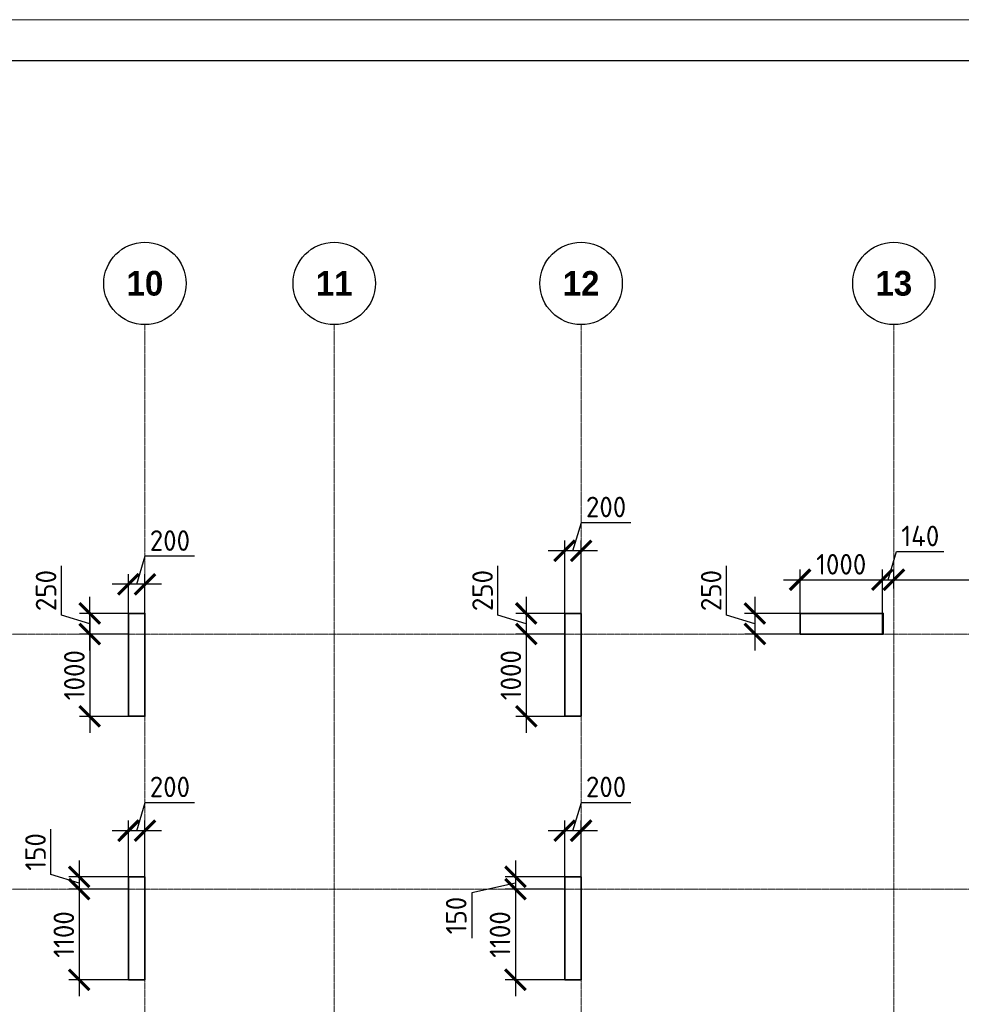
# Model space of a CAD drawing. Header units: millimetres. Extents: x 263826 to 1718326, y -423071 to 70137.
# Tile 87 of 256: x 474420 to 485861, y -235534 to -223573. Entities that reach past the tile are written whole.
import ezdxf

# ---------------------------------------------------------------- set-up
doc = ezdxf.new("R2010")
doc.units = ezdxf.units.MM
doc.linetypes.add('______5', pattern=[1100, 800, -100, 100, -100])
doc.linetypes.add('осевая', pattern=[50.8, 31.75, -6.35, 6.35, -6.35])
doc.layers.add('Колонна_ бетон', color=7, linetype='Continuous', lineweight=50, true_color=0xb4b496)
for name, color, linetype, lineweight in [('Оси', 40, '______5', 18), ('РАЗМЕРЫ', 1, 'Continuous', 9), ('ТОНКИЕ', 7, 'Continuous', 9)]:
    doc.layers.add(name, color=color, linetype=linetype, lineweight=lineweight)
doc.layers.add('ТОЛСТЫЕ_ОСНОВНЫЕ', color=6, linetype='Continuous')
doc.styles.add('Century Gothic', font='GOTHIC.TTF')
doc.styles.add('GOST-2.304_Type-B', font='GOST_Common.ttf')
doc.dimstyles.new('СПДС', dxfattribs={"dimscale": 100, "dimtxt": 2.5, "dimasz": 2.5, "dimexe": 1.25, "dimexo": 0, "dimtad": 1, "dimdec": 0, "dimtxsty": 'GOST-2.304_Type-B', "dimblk": 'ARCHTICK', "dimcen": 2.5, "dimdle": 2, "dimadec": 0, "dimazin": 2, "dimtfac": 0.75, "dimtdec": 0, "dimtmove": 1, "dimatfit": 3, "dimfxl": 1, "dimtolj": 1, "dimarcsym": 1})

# ---------------------------------------------------------------- blocks, each defined once
blk = doc.blocks.new('NSY101')
at = {"color": 0, "linetype": 'ByBlock', "lineweight": -2}
blk.add_circle((0, 0), 50, dxfattribs=at)
blk = doc.blocks.new('СЛОЖНЫЙ_ОБЪЕКТ_17')
at = {"layer": 'Оси', "color": 16, "linetype": 'Continuous', "lineweight": 25, "transparency": 33554687, "xscale": 9.999999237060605, "yscale": 9.999999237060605, "zscale": 9.999999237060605}
blk.add_blockref('NSY101', (36213, -989), dxfattribs=at)
at = {"layer": 'Оси', "color": 16, "linetype": 'Continuous', "lineweight": 25, "transparency": 33554687, "insert": (36213, -989), "char_height": 300, "width": 620, "attachment_point": 5, "style": 'Century Gothic'}
blk.add_mtext('\\A1;{\\fCentury Gothic|i0|b1;\\H300.000000;\\W1.000000;\\C16;10}\\P', dxfattribs=at)
blk = doc.blocks.new('СЛОЖНЫЙ_ОБЪЕКТ_18')
at = {"layer": 'Оси', "color": 16, "linetype": 'Continuous', "lineweight": 25, "transparency": 33554687, "xscale": 9.999999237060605, "yscale": 9.999999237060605, "zscale": 9.999999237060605}
blk.add_blockref('NSY101', (38513, -989), dxfattribs=at)
at = {"layer": 'Оси', "color": 16, "linetype": 'Continuous', "lineweight": 25, "transparency": 33554687, "insert": (38513, -989), "char_height": 300, "width": 620, "attachment_point": 5, "style": 'Century Gothic'}
blk.add_mtext('\\A1;{\\fCentury Gothic|i0|b1;\\H300.000000;\\W1.000000;\\C16;11}\\P', dxfattribs=at)
blk = doc.blocks.new('СЛОЖНЫЙ_ОБЪЕКТ_19')
at = {"layer": 'Оси', "color": 16, "linetype": 'Continuous', "lineweight": 25, "transparency": 33554687, "xscale": 9.999999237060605, "yscale": 9.999999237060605, "zscale": 9.999999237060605}
blk.add_blockref('NSY101', (41513, -989), dxfattribs=at)
at = {"layer": 'Оси', "color": 16, "linetype": 'Continuous', "lineweight": 25, "transparency": 33554687, "insert": (41513, -989), "char_height": 300, "width": 620, "attachment_point": 5, "style": 'Century Gothic'}
blk.add_mtext('\\A1;{\\fCentury Gothic|i0|b1;\\H300.000000;\\W1.000000;\\C16;12}\\P', dxfattribs=at)
blk = doc.blocks.new('СЛОЖНЫЙ_ОБЪЕКТ_20')
at = {"layer": 'Оси', "color": 16, "linetype": 'Continuous', "lineweight": 25, "transparency": 33554687, "xscale": 9.999999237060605, "yscale": 9.999999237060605, "zscale": 9.999999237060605}
blk.add_blockref('NSY101', (45313, -989), dxfattribs=at)
at = {"layer": 'Оси', "color": 16, "linetype": 'Continuous', "lineweight": 25, "transparency": 33554687, "insert": (45313, -989), "char_height": 300, "width": 620, "attachment_point": 5, "style": 'Century Gothic'}
blk.add_mtext('\\A1;{\\fCentury Gothic|i0|b1;\\H300.000000;\\W1.000000;\\C16;13}\\P', dxfattribs=at)
blk = doc.blocks.new('оси2')
at = {"layer": 'Оси', "color": 16, "linetype": 'осевая', "lineweight": 0, "ltscale": 0.5, "transparency": 33554687}
for p, q in [((1015145.5, 5465.4), (1015145.5, -20739.3)), ((1017445.5, 5465.4), (1017445.5, -20739.3)), ((1020445.5, 5465.4), (1020445.5, -20739.3)), ((1024245.5, 5465.4), (1024245.5, -20739.3)), ((979200, 1707.1), (1032582.1, 1707.1)), ((979200, -1392.9), (1032582.1, -1392.9))]:
    blk.add_line(p, q, dxfattribs=at)
at = {"layer": 'Оси', "color": 16, "linetype": 'Continuous', "lineweight": 25, "transparency": 33554687}
for name in ['СЛОЖНЫЙ_ОБЪЕКТ_17', 'СЛОЖНЫЙ_ОБЪЕКТ_18', 'СЛОЖНЫЙ_ОБЪЕКТ_19', 'СЛОЖНЫЙ_ОБЪЕКТ_20']:
    blk.add_blockref(name, (978932, 6954.9), dxfattribs=at)
blk = doc.blocks.new('_ArchTick')
at = {"color": 0, "linetype": 'ByBlock', "const_width": 0.15}
blk.add_lwpolyline([(-0.5, -0.5), (0.5, 0.5)], dxfattribs=at)
blk = doc.blocks.new('*D947')
at = {"layer": 'DEFPOINTS', "color": 0, "lineweight": 0, "transparency": 16777216}
for p in [(475742, -233425), (475742, -234036), (475942, -234036)]:
    blk.add_point(p, dxfattribs=at)
at = {"layer": 'РАЗМЕРЫ', "color": 0, "lineweight": -2, "transparency": 16777216}
for p, q in [((475842, -233425), (475945, -233081)), ((475945, -233081), (476545, -233081)), ((475742, -234036), (475742, -233300)), ((475942, -234036), (475942, -233300)), ((476142, -233425), (475542, -233425))]:
    blk.add_line(p, q, dxfattribs=at)
at = {"layer": 'РАЗМЕРЫ', "color": 0, "lineweight": -2, "transparency": 16777216, "xscale": 250, "yscale": 250, "zscale": 250, "rotation": 180}
blk.add_blockref('_ArchTick', (475742, -233425), dxfattribs=at)
at = {"layer": 'РАЗМЕРЫ', "color": 0, "lineweight": -2, "transparency": 16777216, "xscale": 250, "yscale": 250, "zscale": 250}
blk.add_blockref('_ArchTick', (475942, -233425), dxfattribs=at)
at = {"layer": 'РАЗМЕРЫ', "color": 0, "lineweight": 0, "transparency": 16777216, "insert": (476245, -232893), "char_height": 250, "attachment_point": 5, "style": 'GOST-2.304_Type-B'}
blk.add_mtext('\\A1;200', dxfattribs=at)
blk = doc.blocks.new('*D948')
at = {"layer": 'DEFPOINTS', "color": 0, "lineweight": 0, "transparency": 16777216}
for p in [(475742, -233986, -200), (475143, -234136), (475742, -234136, -560)]:
    blk.add_point(p, dxfattribs=at)
at = {"layer": 'РАЗМЕРЫ', "color": 0, "lineweight": -2, "transparency": 16777216}
for p, q in [((474799, -233958), (474799, -233408)), ((475143, -233786), (475143, -234336)), ((475143, -234061), (474799, -233958)), ((475742, -233986), (475018, -233986)), ((475742, -234136), (475018, -234136))]:
    blk.add_line(p, q, dxfattribs=at)
at = {"layer": 'РАЗМЕРЫ', "color": 0, "lineweight": -2, "transparency": 16777216, "xscale": 250, "yscale": 250, "zscale": 250}
for p, rotation in [((475143, -233986), 90), ((475143, -234136), 270)]:
    blk.add_blockref('_ArchTick', p, dxfattribs=dict(at, rotation=rotation))
at = {"layer": 'РАЗМЕРЫ', "color": 0, "lineweight": 0, "transparency": 16777216, "insert": (474612, -233683), "char_height": 250, "attachment_point": 5, "rotation": 90, "style": 'GOST-2.304_Type-B'}
blk.add_mtext('\\A1;150', dxfattribs=at)
blk = doc.blocks.new('*D949')
at = {"layer": 'DEFPOINTS', "color": 0, "lineweight": 0, "transparency": 16777216}
for p in [(475742, -234136, -560), (475143, -235236), (475742, -235236, -200)]:
    blk.add_point(p, dxfattribs=at)
at = {"layer": 'РАЗМЕРЫ', "color": 0, "lineweight": -2, "transparency": 16777216}
for p, q in [((475143, -233936), (475143, -235436)), ((475742, -234136), (475018, -234136)), ((475742, -235236), (475018, -235236))]:
    blk.add_line(p, q, dxfattribs=at)
at = {"layer": 'РАЗМЕРЫ', "color": 0, "lineweight": -2, "transparency": 16777216, "xscale": 250, "yscale": 250, "zscale": 250}
for p, rotation in [((475143, -234136), 90), ((475143, -235236), 270)]:
    blk.add_blockref('_ArchTick', p, dxfattribs=dict(at, rotation=rotation))
at = {"layer": 'РАЗМЕРЫ', "color": 0, "lineweight": 0, "transparency": 16777216, "insert": (474956, -234686), "char_height": 250, "attachment_point": 5, "rotation": 90, "style": 'GOST-2.304_Type-B'}
blk.add_mtext('\\A1;1100', dxfattribs=at)
blk = doc.blocks.new('*D950')
at = {"layer": 'DEFPOINTS', "color": 0, "lineweight": 0, "transparency": 16777216}
for p in [(481042, -233425), (481042, -234036), (481242, -234036)]:
    blk.add_point(p, dxfattribs=at)
at = {"layer": 'РАЗМЕРЫ', "color": 0, "lineweight": -2, "transparency": 16777216}
for p, q in [((481142, -233425), (481245, -233081)), ((481245, -233081), (481845, -233081)), ((481042, -234036), (481042, -233300)), ((481242, -234036), (481242, -233300)), ((481442, -233425), (480842, -233425))]:
    blk.add_line(p, q, dxfattribs=at)
at = {"layer": 'РАЗМЕРЫ', "color": 0, "lineweight": -2, "transparency": 16777216, "xscale": 250, "yscale": 250, "zscale": 250, "rotation": 180}
blk.add_blockref('_ArchTick', (481042, -233425), dxfattribs=at)
at = {"layer": 'РАЗМЕРЫ', "color": 0, "lineweight": -2, "transparency": 16777216, "xscale": 250, "yscale": 250, "zscale": 250}
blk.add_blockref('_ArchTick', (481242, -233425), dxfattribs=at)
at = {"layer": 'РАЗМЕРЫ', "color": 0, "lineweight": 0, "transparency": 16777216, "insert": (481545, -232893), "char_height": 250, "attachment_point": 5, "style": 'GOST-2.304_Type-B'}
blk.add_mtext('\\A1;200', dxfattribs=at)
blk = doc.blocks.new('*D951')
at = {"layer": 'DEFPOINTS', "color": 0, "lineweight": 0, "transparency": 16777216}
for p in [(481042, -233986, -200), (480443, -234136), (481029, -234136, -560)]:
    blk.add_point(p, dxfattribs=at)
at = {"layer": 'РАЗМЕРЫ', "color": 0, "lineweight": -2, "transparency": 16777216}
for p, q in [((480443, -233786), (480443, -234336)), ((480443, -234061), (479912, -234181)), ((481042, -233986), (480318, -233986)), ((479912, -234181), (479912, -234731)), ((481029, -234136), (480318, -234136))]:
    blk.add_line(p, q, dxfattribs=at)
at = {"layer": 'РАЗМЕРЫ', "color": 0, "lineweight": -2, "transparency": 16777216, "xscale": 250, "yscale": 250, "zscale": 250}
for p, rotation in [((480443, -233986), 90), ((480443, -234136), 270)]:
    blk.add_blockref('_ArchTick', p, dxfattribs=dict(at, rotation=rotation))
at = {"layer": 'РАЗМЕРЫ', "color": 0, "lineweight": 0, "transparency": 16777216, "insert": (479724, -234456), "char_height": 250, "attachment_point": 5, "rotation": 90, "style": 'GOST-2.304_Type-B'}
blk.add_mtext('\\A1;150', dxfattribs=at)
blk = doc.blocks.new('*D952')
at = {"layer": 'DEFPOINTS', "color": 0, "lineweight": 0, "transparency": 16777216}
for p in [(481029, -234136, -560), (480443, -235236), (481042, -235236, -200)]:
    blk.add_point(p, dxfattribs=at)
at = {"layer": 'РАЗМЕРЫ', "color": 0, "lineweight": -2, "transparency": 16777216}
for p, q in [((480443, -233936), (480443, -235436)), ((481029, -234136), (480318, -234136)), ((481042, -235236), (480318, -235236))]:
    blk.add_line(p, q, dxfattribs=at)
at = {"layer": 'РАЗМЕРЫ', "color": 0, "lineweight": -2, "transparency": 16777216, "xscale": 250, "yscale": 250, "zscale": 250}
for p, rotation in [((480443, -234136), 90), ((480443, -235236), 270)]:
    blk.add_blockref('_ArchTick', p, dxfattribs=dict(at, rotation=rotation))
at = {"layer": 'РАЗМЕРЫ', "color": 0, "lineweight": 0, "transparency": 16777216, "insert": (480256, -234686), "char_height": 250, "attachment_point": 5, "rotation": 90, "style": 'GOST-2.304_Type-B'}
blk.add_mtext('\\A1;1100', dxfattribs=at)
blk = doc.blocks.new('*D1003')
at = {"layer": 'DEFPOINTS', "color": 0, "transparency": 16777216}
for p in [(475271, -230786), (475794, -230786, -560), (475742, -231036, -560)]:
    blk.add_point(p, dxfattribs=at)
at = {"layer": 'РАЗМЕРЫ', "color": 0, "lineweight": -2, "transparency": 16777216}
for p, q in [((474928, -230808), (474928, -230208)), ((475271, -231236), (475271, -230586)), ((475271, -230911), (474928, -230808)), ((475794, -230786), (475146, -230786)), ((475742, -231036), (475146, -231036))]:
    blk.add_line(p, q, dxfattribs=at)
at = {"layer": 'РАЗМЕРЫ', "color": 0, "lineweight": -2, "transparency": 16777216, "xscale": 250, "yscale": 250, "zscale": 250}
for p, rotation in [((475271, -230786), 90), ((475271, -231036), 270)]:
    blk.add_blockref('_ArchTick', p, dxfattribs=dict(at, rotation=rotation))
at = {"layer": 'РАЗМЕРЫ', "color": 0, "lineweight": 0, "transparency": 16777216, "insert": (474740, -230508), "char_height": 250, "attachment_point": 5, "rotation": 90, "style": 'GOST-2.304_Type-B'}
blk.add_mtext('\\A1;250', dxfattribs=at)
blk = doc.blocks.new('*D1004')
at = {"layer": 'DEFPOINTS', "color": 0, "transparency": 16777216}
for p in [(475742, -231036, -560), (475271, -232036), (475805, -232036, -560)]:
    blk.add_point(p, dxfattribs=at)
at = {"layer": 'РАЗМЕРЫ', "color": 0, "lineweight": -2, "transparency": 16777216}
for p, q in [((475271, -230836), (475271, -232236)), ((475742, -231036), (475146, -231036)), ((475805, -232036), (475146, -232036))]:
    blk.add_line(p, q, dxfattribs=at)
at = {"layer": 'РАЗМЕРЫ', "color": 0, "lineweight": -2, "transparency": 16777216, "xscale": 250, "yscale": 250, "zscale": 250}
for p, rotation in [((475271, -231036), 90), ((475271, -232036), 270)]:
    blk.add_blockref('_ArchTick', p, dxfattribs=dict(at, rotation=rotation))
at = {"layer": 'РАЗМЕРЫ', "color": 0, "lineweight": 0, "transparency": 16777216, "insert": (475084, -231536), "char_height": 250, "attachment_point": 5, "rotation": 90, "style": 'GOST-2.304_Type-B'}
blk.add_mtext('\\A1;1000', dxfattribs=at)
blk = doc.blocks.new('*D1005')
at = {"layer": 'DEFPOINTS', "color": 0, "transparency": 16777216}
for p in [(475742, -230432), (475742, -230786, -560), (475942, -230786, -560)]:
    blk.add_point(p, dxfattribs=at)
at = {"layer": 'РАЗМЕРЫ', "color": 0, "lineweight": -2, "transparency": 16777216}
for p, q in [((475842, -230432), (475945, -230088)), ((475945, -230088), (476545, -230088)), ((475742, -230786), (475742, -230307)), ((475942, -230786), (475942, -230307)), ((476142, -230432), (475542, -230432))]:
    blk.add_line(p, q, dxfattribs=at)
at = {"layer": 'РАЗМЕРЫ', "color": 0, "lineweight": -2, "transparency": 16777216, "xscale": 250, "yscale": 250, "zscale": 250, "rotation": 180}
blk.add_blockref('_ArchTick', (475742, -230432), dxfattribs=at)
at = {"layer": 'РАЗМЕРЫ', "color": 0, "lineweight": -2, "transparency": 16777216, "xscale": 250, "yscale": 250, "zscale": 250}
blk.add_blockref('_ArchTick', (475942, -230432), dxfattribs=at)
at = {"layer": 'РАЗМЕРЫ', "color": 0, "lineweight": 0, "transparency": 16777216, "insert": (476245, -229901), "char_height": 250, "attachment_point": 5, "style": 'GOST-2.304_Type-B'}
blk.add_mtext('\\A1;200', dxfattribs=at)
blk = doc.blocks.new('*D1006')
at = {"layer": 'DEFPOINTS', "color": 0, "transparency": 16777216}
for p in [(481042, -230786, -560), (480575, -231036), (481042, -231036, -560)]:
    blk.add_point(p, dxfattribs=at)
at = {"layer": 'РАЗМЕРЫ', "color": 0, "lineweight": -2, "transparency": 16777216}
for p, q in [((480231, -230808), (480231, -230208)), ((480575, -230586), (480575, -231236)), ((480575, -230911), (480231, -230808)), ((481042, -230786), (480450, -230786)), ((481042, -231036), (480450, -231036))]:
    blk.add_line(p, q, dxfattribs=at)
at = {"layer": 'РАЗМЕРЫ', "color": 0, "lineweight": -2, "transparency": 16777216, "xscale": 250, "yscale": 250, "zscale": 250}
for p, rotation in [((480575, -230786), 90), ((480575, -231036), 270)]:
    blk.add_blockref('_ArchTick', p, dxfattribs=dict(at, rotation=rotation))
at = {"layer": 'РАЗМЕРЫ', "color": 0, "lineweight": 0, "transparency": 16777216, "insert": (480044, -230508), "char_height": 250, "attachment_point": 5, "rotation": 90, "style": 'GOST-2.304_Type-B'}
blk.add_mtext('\\A1;250', dxfattribs=at)
blk = doc.blocks.new('*D1007')
at = {"layer": 'DEFPOINTS', "color": 0, "transparency": 16777216}
for p in [(481042, -231036), (480575, -232036), (481042, -232036, -560)]:
    blk.add_point(p, dxfattribs=at)
at = {"layer": 'РАЗМЕРЫ', "color": 0, "lineweight": -2, "transparency": 16777216}
for p, q in [((480575, -230836), (480575, -232236)), ((481042, -231036), (480450, -231036)), ((481042, -232036), (480450, -232036))]:
    blk.add_line(p, q, dxfattribs=at)
at = {"layer": 'РАЗМЕРЫ', "color": 0, "lineweight": -2, "transparency": 16777216, "xscale": 250, "yscale": 250, "zscale": 250}
for p, rotation in [((480575, -231036), 90), ((480575, -232036), 270)]:
    blk.add_blockref('_ArchTick', p, dxfattribs=dict(at, rotation=rotation))
at = {"layer": 'РАЗМЕРЫ', "color": 0, "lineweight": 0, "transparency": 16777216, "insert": (480388, -231536), "char_height": 250, "attachment_point": 5, "rotation": 90, "style": 'GOST-2.304_Type-B'}
blk.add_mtext('\\A1;1000', dxfattribs=at)
blk = doc.blocks.new('*D1008')
at = {"layer": 'DEFPOINTS', "color": 0, "transparency": 16777216}
for p in [(481042, -230025), (481042, -230786), (481242, -230786, -560)]:
    blk.add_point(p, dxfattribs=at)
at = {"layer": 'РАЗМЕРЫ', "color": 0, "lineweight": -2, "transparency": 16777216}
for p, q in [((481142, -230025), (481245, -229681)), ((481245, -229681), (481845, -229681)), ((481042, -230786), (481042, -229900)), ((481242, -230786), (481242, -229900)), ((481442, -230025), (480842, -230025))]:
    blk.add_line(p, q, dxfattribs=at)
at = {"layer": 'РАЗМЕРЫ', "color": 0, "lineweight": -2, "transparency": 16777216, "xscale": 250, "yscale": 250, "zscale": 250, "rotation": 180}
blk.add_blockref('_ArchTick', (481042, -230025), dxfattribs=at)
at = {"layer": 'РАЗМЕРЫ', "color": 0, "lineweight": -2, "transparency": 16777216, "xscale": 250, "yscale": 250, "zscale": 250}
blk.add_blockref('_ArchTick', (481242, -230025), dxfattribs=at)
at = {"layer": 'РАЗМЕРЫ', "color": 0, "lineweight": 0, "transparency": 16777216, "insert": (481545, -229493), "char_height": 250, "attachment_point": 5, "style": 'GOST-2.304_Type-B'}
blk.add_mtext('\\A1;200', dxfattribs=at)
blk = doc.blocks.new('*D1009')
at = {"layer": 'DEFPOINTS', "color": 0, "transparency": 16777216}
for p in [(484902, -230377), (483902, -230786, -560), (484902, -230786, -360)]:
    blk.add_point(p, dxfattribs=at)
at = {"layer": 'РАЗМЕРЫ', "color": 0, "lineweight": -2, "transparency": 16777216}
for p, q in [((483902, -230786), (483902, -230252)), ((484902, -230786), (484902, -230252)), ((483702, -230377), (485102, -230377))]:
    blk.add_line(p, q, dxfattribs=at)
at = {"layer": 'РАЗМЕРЫ', "color": 0, "lineweight": -2, "transparency": 16777216, "xscale": 250, "yscale": 250, "zscale": 250, "rotation": 180}
blk.add_blockref('_ArchTick', (483902, -230377), dxfattribs=at)
at = {"layer": 'РАЗМЕРЫ', "color": 0, "lineweight": -2, "transparency": 16777216, "xscale": 250, "yscale": 250, "zscale": 250}
blk.add_blockref('_ArchTick', (484902, -230377), dxfattribs=at)
at = {"layer": 'РАЗМЕРЫ', "color": 0, "lineweight": 0, "transparency": 16777216, "insert": (484402, -230189), "char_height": 250, "attachment_point": 5, "style": 'GOST-2.304_Type-B'}
blk.add_mtext('\\A1;1000', dxfattribs=at)
blk = doc.blocks.new('*D1010')
at = {"layer": 'DEFPOINTS', "color": 0, "transparency": 16777216}
for p in [(485042, -230377), (485042, -230485, -560), (484902, -230786)]:
    blk.add_point(p, dxfattribs=at)
at = {"layer": 'РАЗМЕРЫ', "color": 0, "lineweight": -2, "transparency": 16777216}
for p, q in [((484972, -230377), (485075, -230033)), ((485075, -230033), (485650, -230033)), ((484902, -230786), (484902, -230252)), ((485042, -230485), (485042, -230252)), ((484702, -230377), (485242, -230377))]:
    blk.add_line(p, q, dxfattribs=at)
at = {"layer": 'РАЗМЕРЫ', "color": 0, "lineweight": -2, "transparency": 16777216, "xscale": 250, "yscale": 250, "zscale": 250, "rotation": 180}
blk.add_blockref('_ArchTick', (484902, -230377), dxfattribs=at)
at = {"layer": 'РАЗМЕРЫ', "color": 0, "lineweight": -2, "transparency": 16777216, "xscale": 250, "yscale": 250, "zscale": 250}
blk.add_blockref('_ArchTick', (485042, -230377), dxfattribs=at)
at = {"layer": 'РАЗМЕРЫ', "color": 0, "lineweight": 0, "transparency": 16777216, "insert": (485363, -229845), "char_height": 250, "attachment_point": 5, "style": 'GOST-2.304_Type-B'}
blk.add_mtext('\\A1;140', dxfattribs=at)
blk = doc.blocks.new('*D1011')
at = {"layer": 'DEFPOINTS', "color": 0, "transparency": 16777216}
for p in [(484326, -230786, -360), (483353, -231036), (484326, -231036, -360)]:
    blk.add_point(p, dxfattribs=at)
at = {"layer": 'РАЗМЕРЫ', "color": 0, "lineweight": -2, "transparency": 16777216}
for p, q in [((483009, -230808), (483009, -230208)), ((483353, -230586), (483353, -231236)), ((483353, -230911), (483009, -230808)), ((484326, -230786), (483228, -230786)), ((484326, -231036), (483228, -231036))]:
    blk.add_line(p, q, dxfattribs=at)
at = {"layer": 'РАЗМЕРЫ', "color": 0, "lineweight": -2, "transparency": 16777216, "xscale": 250, "yscale": 250, "zscale": 250}
for p, rotation in [((483353, -230786), 90), ((483353, -231036), 270)]:
    blk.add_blockref('_ArchTick', p, dxfattribs=dict(at, rotation=rotation))
at = {"layer": 'РАЗМЕРЫ', "color": 0, "lineweight": 0, "transparency": 16777216, "insert": (482822, -230508), "char_height": 250, "attachment_point": 5, "rotation": 90, "style": 'GOST-2.304_Type-B'}
blk.add_mtext('\\A1;250', dxfattribs=at)
blk = doc.blocks.new('*D1012')
at = {"layer": 'DEFPOINTS', "color": 0, "transparency": 16777216}
for p in [(485042, -230485, -560), (488042, -230377), (488042, -230785)]:
    blk.add_point(p, dxfattribs=at)
at = {"layer": 'РАЗМЕРЫ', "color": 0, "lineweight": -2, "transparency": 16777216}
for p, q in [((485042, -230485), (485042, -230252)), ((488042, -230785), (488042, -230252)), ((484842, -230377), (488242, -230377))]:
    blk.add_line(p, q, dxfattribs=at)
at = {"layer": 'РАЗМЕРЫ', "color": 0, "lineweight": -2, "transparency": 16777216, "xscale": 250, "yscale": 250, "zscale": 250, "rotation": 180}
blk.add_blockref('_ArchTick', (485042, -230377), dxfattribs=at)
at = {"layer": 'РАЗМЕРЫ', "color": 0, "lineweight": -2, "transparency": 16777216, "xscale": 250, "yscale": 250, "zscale": 250}
blk.add_blockref('_ArchTick', (488042, -230377), dxfattribs=at)
at = {"layer": 'РАЗМЕРЫ', "color": 0, "lineweight": 0, "transparency": 16777216, "insert": (486542, -230189), "char_height": 250, "attachment_point": 5, "style": 'GOST-2.304_Type-B'}
blk.add_mtext('\\A1;3000', dxfattribs=at)
blk = doc.blocks.new('*U69')
at = {"layer": 'ТОЛСТЫЕ_ОСНОВНЫЕ', "color": 6}
blk.add_lwpolyline([(20, 5), (589, 5), (589, 415), (20, 415)], close=True, dxfattribs=at)
at = {"layer": 'ТОНКИЕ'}
blk.add_lwpolyline([(0, 0), (594, 0), (594, 420), (0, 420)], close=True, dxfattribs=at)

msp = doc.modelspace()

# ---------------------------------------------------------------- linework, layer by layer
at = {"layer": 'Колонна_ бетон', "color": 180, "linetype": 'Continuous', "lineweight": 35, "transparency": 33554687}
for p, q in [((475941.88027, -233985.88135, -200), (475741.88027, -233985.88135, -200)), ((475741.88027, -235235.88132, -200), (475741.88027, -233985.88135, -200)), ((475941.88027, -233985.88135, -200), (475941.88027, -235235.88132, -200)), ((481041.88027, -233985.88135, -200), (481241.88027, -233985.88135, -200)), ((481041.88027, -233985.88135, -200), (481041.88027, -235235.88132, -200)), ((481241.88027, -235235.88132, -200), (481241.88027, -233985.88135, -200)), ((475741.88027, -235235.88132, -200), (475941.88027, -235235.88132, -200)), ((481241.88027, -235235.88132, -200), (481041.88027, -235235.88132, -200))]:
    msp.add_line(p, q, dxfattribs=at)
for points, elevation in [([(475741.9913, -230785.88173), (475941.98582, -230785.88173), (475941.98582, -232035.88169), (475741.9913, -232035.88169)], -559.99999), ([(481042.02077, -230785.88173), (481242.02077, -230785.88173), (481242.02077, -232035.88136), (481042.02077, -232035.88136)], -559.99999), ([(483901.87877, -230785.88173), (484901.87877, -230785.88173), (484901.87877, -231035.88139), (483901.87877, -231035.88139)], -360), ([(483902.02077, -230785.88173), (484911.96849, -230785.88173), (484911.96849, -231035.88133), (483902.02077, -231035.88133)], -559.99999)]:
    msp.add_lwpolyline(points, close=True, dxfattribs=dict(at, elevation=elevation))

# ---------------------------------------------------------------- block references
at = {"xscale": 100, "yscale": 100, "zscale": 100}
msp.add_blockref('*U69', (436520.8066, -265573.15111, 3100), dxfattribs=at)
at = {"layer": 'РАЗМЕРЫ'}
msp.add_blockref('оси2', (-539203.53067, -232742.99982, -559.99999), dxfattribs=at)

# ---------------------------------------------------------------- dimensions: what is measured, and where the dimension line sits
at = {"layer": 'РАЗМЕРЫ', "color": 146, "lineweight": 0}
for base, p1, p2, picture, middle in [((481042.02077, -230024.74723), (481242.02077, -230785.88173, -559.99999), (481042.02077, -230785.88173), '*D1008', (481307.64577, -229493.49723)), ((475741.9913, -230432.15171), (475941.98582, -230785.88173, -559.99999), (475741.9913, -230785.88173, -559.99999), '*D1005', (476007.61356, -229900.90171)), ((485041.98582, -230376.59044), (484901.87877, -230785.88173), (485041.98582, -230484.61509, -559.99999), '*D1010', (485137.5573, -229845.34044)), ((484901.87877, -230376.59044), (483902.02077, -230785.88173, -559.99999), (484901.87877, -230785.88173, -360), '*D1009', (484401.94977, -230189.09044)), ((488041.88031, -230376.59044), (485041.98582, -230484.61509, -559.99999), (488041.88031, -230785.49999), '*D1012', (486541.93307, -230189.09044))]:
    dim = msp.add_linear_dim(base=base, p1=p1, p2=p2, dimstyle='СПДС', dxfattribs=at)
    dim.commit()
    dim.dimension.update_dxf_attribs({"geometry": picture, "text_midpoint": middle})
for base, p1, p2, picture, middle in [((475271.40859, -230785.88173), (475741.9913, -231035.88139, -559.99999), (475794.18263, -230785.88173, -559.99999), '*D1003', (474740.15859, -230745.25656)), ((480575.24032, -231035.88139), (481042.02077, -230785.88173, -559.99999), (481042.02077, -231035.88139, -559.99999), '*D1006', (480043.99032, -230745.25656)), ((483353.23576, -231035.88139), (484325.89474, -230785.88173, -360), (484325.89474, -231035.88139, -360), '*D1011', (482821.98576, -230745.25656)), ((475271.40859, -232035.88169), (475741.9913, -231035.88139, -559.99999), (475804.85254, -232035.88169, -559.99999), '*D1004', (475083.90859, -231535.88154)), ((480575.24032, -232035.88136), (481042.02077, -231035.88139), (481042.02077, -232035.88136, -559.99999), '*D1007', (480387.74032, -231535.88137))]:
    dim = msp.add_linear_dim(base=base, p1=p1, p2=p2, angle=90, dimstyle='СПДС', dxfattribs=at)
    dim.commit()
    dim.dimension.update_dxf_attribs({"geometry": picture, "text_midpoint": middle})
at = {"layer": 'РАЗМЕРЫ', "color": 146, "lineweight": 0, "true_color": 0x006272}
for base, p1, p2, picture, middle in [((475742.03041, -233424.5601), (475941.88264, -234035.88242), (475742.03041, -234035.88242), '*D947', (476007.58153, -232893.3101)), ((481042.17818, -233424.5601), (481242.03041, -234035.88242), (481042.17818, -234035.88242), '*D950', (481307.72929, -232893.3101))]:
    dim = msp.add_linear_dim(base=base, p1=p1, p2=p2, dimstyle='СПДС', override={"dimtofl": 0}, dxfattribs=at)
    dim.commit()
    dim.dimension.update_dxf_attribs({"geometry": picture, "text_midpoint": middle})
for base, p1, p2, picture, middle in [((475143.10072, -234135.88139), (475742.03041, -233985.88135, -200), (475742.03041, -234135.88139, -559.99999), '*D948', (474611.85072, -233895.25637)), ((475143.10072, -235235.88132), (475742.03041, -234135.88139, -559.99999), (475742.03041, -235235.88132, -200), '*D949', (474955.60072, -234685.88135)), ((480443.24849, -235235.88132), (481029.25843, -234135.88139, -559.99999), (481042.17818, -235235.88132, -200), '*D952', (480255.74849, -234685.88135))]:
    dim = msp.add_linear_dim(base=base, p1=p1, p2=p2, angle=90, dimstyle='СПДС', override={"dimtofl": 0}, dxfattribs=at)
    dim.commit()
    dim.dimension.update_dxf_attribs({"geometry": picture, "text_midpoint": middle})
dim = msp.add_linear_dim(base=(480443.24849, -234135.88139), p1=(481042.17818, -233985.88135, -200), p2=(481029.25843, -234135.88139, -559.99999), angle=90, dimstyle='СПДС', override={"dimtofl": 0}, dxfattribs=at)
dim.commit()
dim.dimension.update_dxf_attribs({"geometry": '*D951', "text_midpoint": (479911.99849, -234243.65469), "dimtype": 160})

doc.saveas('drawing.dxf')
